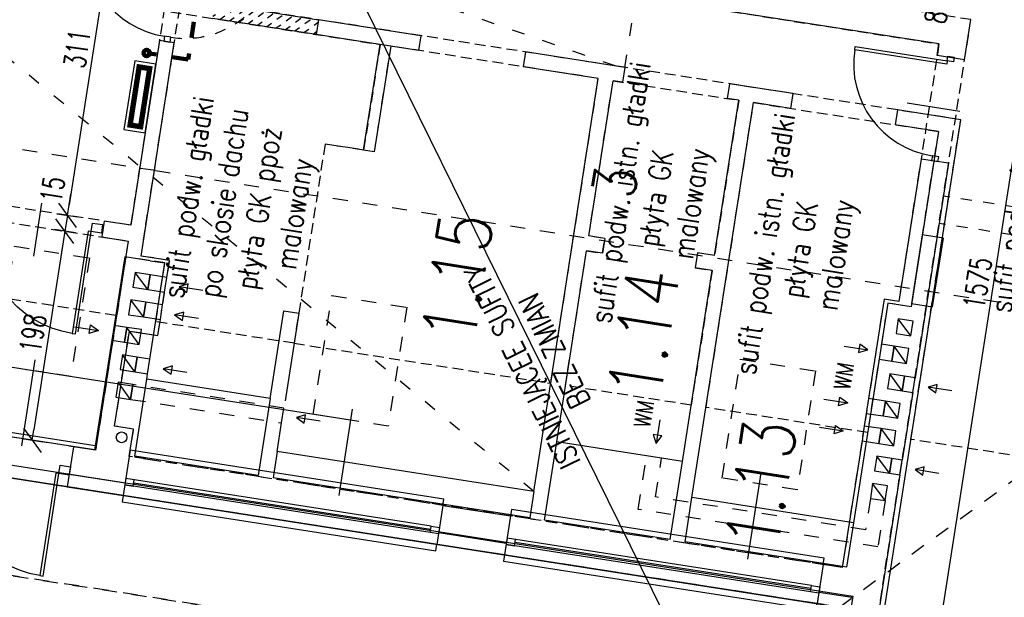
# Model space of a CAD drawing. Extents: x -38969 to 27108, y -24488 to 212598.
# Tile 143 of 256: x -8620 to -7699, y 35152 to 35693. Entities that reach past the tile are written whole.
import ezdxf
from ezdxf import colors
from ezdxf.entities.mleader import LeaderData, LeaderLine
from ezdxf.math import Vec2, Vec3

# ---------------------------------------------------------------- set-up
doc = ezdxf.new("R2010")
doc.units = 0
doc.header["$LTSCALE"] = 100
doc.header["$MEASUREMENT"] = 0
for name, pattern in [('0.5_0.5', [1, 0.5, -0.5]), ('0.7_0.7', [1.4, 0.7, -0.7]), ('ACAD_ISO03W100', [30, 12, -18]), ('DASHED22', [0.15, 0.1, -0.05])]:
    doc.linetypes.add(name, pattern=pattern)
doc.layers.get('0').update_dxf_attribs({"linetype": 'CONTINUOUS'})
doc.layers.get('DEFPOINTS').update_dxf_attribs({"linetype": 'CONTINUOUS'})
for name, color, linetype in [('F_0-DIM', 6, 'CONTINUOUS'), ('F_0-MUR', 3, 'CONTINUOUS'), ('F_0-MUR istn', 200, 'CONTINUOUS'), ('F_0-MUW', 1, 'CONTINUOUS'), ('F_0-NR POM', 3, 'CONTINUOUS'), ('F_0-POMOCNICZA', 2, 'CONTINUOUS'), ('F_0-POW', 123, 'DASHED22'), ('F_0-STOLARKA', 6, 'CONTINUOUS'), ('F_0-sufity TXT', 123, 'CONTINUOUS'), ('F_0-WENTYLACJA', 2, 'CONTINUOUS'), ('F_1-HAT', 6, 'CONTINUOUS'), ('F_1-mur', 3, 'CONTINUOUS'), ('F_1-MUR istn', 200, 'CONTINUOUS'), ('F_1-MUW', 1, 'CONTINUOUS'), ('F_1-NR POM', 3, 'CONTINUOUS'), ('F_1-POMOCNICZA', 2, 'CONTINUOUS'), ('F_1-POW', 2, 'DASHED22'), ('F_1-STOLARKA TXT', 6, 'CONTINUOUS'), ('F_1-sufit podw', 252, 'CONTINUOUS'), ('F_1-sufity TXT', 123, 'CONTINUOUS'), ('F_1-TXT', 123, 'CONTINUOUS'), ('F_1-WENTYLACJA', 2, 'CONTINUOUS'), ('t_1-TXT', 123, 'CONTINUOUS')]:
    doc.layers.add(name, color=color, linetype=linetype)
doc.layers.add('F_0-MUR wyburzany', color=7, linetype='CONTINUOUS', true_color=0x888b74)
doc.layers.add('F_0-zw', color=7, linetype='CONTINUOUS', true_color=0x2424ff)
doc.styles.add('ROMANS', font='ROMANS.shx', dxfattribs={"width": 0.8})
doc.styles.get("Standard").update_dxf_attribs({"font": 'romans.shx', "width": 0.7})
doc.dimstyles.new('DIM100', dxfattribs={"dimscale": 10, "dimtxt": 2, "dimasz": 1, "dimexe": 0, "dimexo": 0, "dimgap": 0.5, "dimtad": 1, "dimdec": 4, "dimrnd": 0.5, "dimdsep": 46, "dimtxsty": 'Standard', "dimblk1": 'TICK1', "dimblk2": 'TICK1', "dimsah": 1, "dimcen": 0, "dimse1": 1, "dimse2": 1, "dimclrd": 6, "dimclre": 6, "dimclrt": 123, "dimadec": 0, "dimazin": 0, "dimtfac": 1, "dimtdec": 4, "dimtmove": 2, "dimatfit": 3, "dimldrblk": 'TICK1', "dimfxl": 1, "dimtolj": 1, "dimarcsym": 0})

# ---------------------------------------------------------------- blocks, each defined once
blk = doc.blocks.new('DR_11100L0')
at = {"color": 7}
blk.add_line((-15, 50), (35, 50), dxfattribs=at)
blk.add_lwpolyline([(4, 0), (4, 3), (101, 3), (101, 0), (4, 0)])
blk.add_arc((4, 3), 97, 0, 90, dxfattribs=at)
blk = doc.blocks.new('DR_1190L1')
at = {"color": 7}
blk.add_line((-15, 45), (35, 45), dxfattribs=at)
blk.add_lwpolyline([(4, 0), (4, 3), (91, 3), (91, 0), (4, 0)])
blk.add_arc((4, 3), 87, 0, 90, dxfattribs=at)
blk = doc.blocks.new('TICK1')
at = {"color": 0}
for p, q in [((-1, -1), (1, 1)), ((0, -1), (0, 1)), ((0, 0), (-1, 0))]:
    blk.add_line(p, q, dxfattribs=at)
blk = doc.blocks.new('*D1828')
at = {"layer": 'DEFPOINTS', "color": 0}
for p in [(-7646.39, 36231.43), (-7588.12, 36222.35), (-7882.43, 34674.2)]:
    blk.add_point(p, dxfattribs=at)
at = {"layer": 'F_0-DIM', "color": 6, "lineweight": -2, "transparency": 16777216}
blk.add_line((-7829.03, 34676.01), (-7589.66, 36212.47), dxfattribs=at)
at = {"layer": 'F_0-DIM', "color": 6, "lineweight": -2, "transparency": 16777216, "xscale": 10, "yscale": 10, "zscale": 10}
for p, rotation in [((-7588.12, 36222.35), 81.14470898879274), ((-7830.57, 34666.13), 261.1447089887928)]:
    blk.add_blockref('TICK1', p, dxfattribs=dict(at, rotation=rotation))
at = {"layer": 'F_0-DIM', "color": 123, "transparency": 16777216, "insert": (-7724.17, 35446.55), "char_height": 20, "attachment_point": 5, "rotation": 81.14471}
blk.add_mtext('\\A1;1575', dxfattribs=at)
blk = doc.blocks.new('*D1830')
at = {"layer": 'DEFPOINTS', "color": 0}
for p in [(-7530.02, 35711.66), (-7730.29, 35692.93), (-7537.61, 35662.91)]:
    blk.add_point(p, dxfattribs=at)
at = {"layer": 'F_0-DIM', "color": 6, "lineweight": -2, "transparency": 16777216}
blk.add_line((-7712.81, 35740.14), (-7539.9, 35713.2), dxfattribs=at)
at = {"layer": 'F_0-DIM', "color": 6, "lineweight": -2, "transparency": 16777216, "xscale": 10, "yscale": 10, "zscale": 10}
for p, rotation in [((-7722.7, 35741.68), 171.1447089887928), ((-7530.02, 35711.66), 351.1447089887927)]:
    blk.add_blockref('TICK1', p, dxfattribs=dict(at, rotation=rotation))
at = {"layer": 'F_0-DIM', "color": 123, "transparency": 16777216, "insert": (-7628.67, 35711.85), "char_height": 20, "attachment_point": 5, "rotation": 171.14471}
blk.add_mtext('\\A1;195', dxfattribs=at)
blk = doc.blocks.new('*D1831')
at = {"layer": 'DEFPOINTS', "color": 0}
for p in [(-8468.39, 35807.92), (-8575.5, 35509.86), (-8516.26, 35500.63)]:
    blk.add_point(p, dxfattribs=at)
at = {"layer": 'F_0-DIM', "color": 6, "lineweight": -2, "transparency": 16777216}
blk.add_line((-8529.16, 35807.27), (-8573.96, 35519.74), dxfattribs=at)
at = {"layer": 'F_0-DIM', "color": 6, "lineweight": -2, "transparency": 16777216, "xscale": 10, "yscale": 10, "zscale": 10}
for p, rotation in [((-8527.62, 35817.15), 81.14470898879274), ((-8575.5, 35509.86), 261.1447089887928)]:
    blk.add_blockref('TICK1', p, dxfattribs=dict(at, rotation=rotation))
at = {"layer": 'F_0-DIM', "color": 123, "transparency": 16777216, "insert": (-8566.38, 35665.81), "char_height": 20, "attachment_point": 5, "rotation": 81.14471}
blk.add_mtext('\\A1;311', dxfattribs=at)
blk = doc.blocks.new('*D1832')
at = {"layer": 'DEFPOINTS', "color": 0}
for p in [(-8516.26, 35500.63), (-8577.81, 35495.03), (-8518.57, 35485.81)]:
    blk.add_point(p, dxfattribs=at)
at = {"layer": 'F_0-DIM', "color": 6, "lineweight": -2, "transparency": 16777216}
for p, q in [((-8573.96, 35519.74), (-8572.42, 35529.62)), ((-8575.5, 35509.86), (-8577.81, 35495.03)), ((-8579.34, 35485.15), (-8580.88, 35475.27))]:
    blk.add_line(p, q, dxfattribs=at)
at = {"layer": 'F_0-DIM', "color": 6, "lineweight": -2, "transparency": 16777216, "xscale": 10, "yscale": 10, "zscale": 10}
for p, rotation in [((-8575.5, 35509.86), 261.1447089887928), ((-8577.81, 35495.03), 81.14470898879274)]:
    blk.add_blockref('TICK1', p, dxfattribs=dict(at, rotation=rotation))
at = {"layer": 'F_0-DIM', "color": 123, "transparency": 16777216, "insert": (-8589.44, 35534.05), "char_height": 20, "attachment_point": 5, "rotation": 81.14471}
blk.add_mtext('\\A1;15', dxfattribs=at)
blk = doc.blocks.new('*D1833')
at = {"layer": 'DEFPOINTS', "color": 0}
for p in [(-8518.57, 35485.81), (-8608.29, 35299.39), (-8549.05, 35290.17)]:
    blk.add_point(p, dxfattribs=at)
at = {"layer": 'F_0-DIM', "color": 6, "lineweight": -2, "transparency": 16777216}
blk.add_line((-8579.34, 35485.15), (-8606.75, 35309.28), dxfattribs=at)
at = {"layer": 'F_0-DIM', "color": 6, "lineweight": -2, "transparency": 16777216, "xscale": 10, "yscale": 10, "zscale": 10}
for p, rotation in [((-8577.81, 35495.03), 81.14470898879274), ((-8608.29, 35299.39), 261.1447089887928)]:
    blk.add_blockref('TICK1', p, dxfattribs=dict(at, rotation=rotation))
at = {"layer": 'F_0-DIM', "color": 123, "transparency": 16777216, "insert": (-8607.87, 35399.52), "char_height": 20, "attachment_point": 5, "rotation": 81.14471}
blk.add_mtext('\\A1;198', dxfattribs=at)
blk = doc.blocks.new('*D1884')
at = {"layer": 'DEFPOINTS', "color": 0}
for p in [(-7722.44, 35805.06), (-7743.53, 35724.27), (-7735.22, 35722.98)]:
    blk.add_point(p, dxfattribs=at)
at = {"layer": 'F_1-sufity TXT', "color": 6, "lineweight": -2, "transparency": 16777216}
blk.add_line((-7732.28, 35796.47), (-7741.99, 35734.16), dxfattribs=at)
at = {"layer": 'F_1-sufity TXT', "color": 6, "lineweight": -2, "transparency": 16777216, "xscale": 10, "yscale": 10, "zscale": 10}
for p, rotation in [((-7730.74, 35806.35), 81.14470898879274), ((-7743.53, 35724.27), 261.1447089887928)]:
    blk.add_blockref('TICK1', p, dxfattribs=dict(at, rotation=rotation))
at = {"layer": 'F_1-sufity TXT', "color": 123, "transparency": 16777216, "insert": (-7762.27, 35701.39), "char_height": 20, "attachment_point": 5, "rotation": 81.14471}
blk.add_mtext('\\A1;83', dxfattribs=at)

msp = doc.modelspace()

# ---------------------------------------------------------------- hatches: boundary and pattern name
at = {"layer": 'F_1-HAT', "ltscale": 4}
h = msp.add_hatch(dxfattribs=at)
h.set_pattern_fill('DASH', color=256, scale=50, angle=135, style=0)
h.set_pattern_definition([(216.14471, (-5777.064, 30148.3204), (-1.360645, -8.7334784), [6.25, -6.25])])
h.paths.add_polyline_path([(-8437.40491, 35707.95963), (-8439.56007, 35694.1265), (-8342.7282, 35679.04044), (-8340.57305, 35692.87356)])

# ---------------------------------------------------------------- linework, layer by layer
at = {"layer": 'F_0-MUR'}
msp.add_lwpolyline([(-7041.66487, 33155.67776), (-8620.07486, 36360.86214)], dxfattribs=at)
at = {"layer": 'F_0-MUR', "color": 10, "linetype": '0.5_0.5', "const_width": 5}
msp.add_lwpolyline([(-8506.96247, 35592.79454), (-8498.4958, 35647.13896), (-8508.3766, 35648.67835), (-8516.84327, 35594.33394)], close=True, dxfattribs=at)
at = {"layer": 'F_0-MUR istn'}
for p, q in [((-7760.13678, 35670.2519), (-8458.70954, 35779.08707)), ((-7736.14002, 35655.38059), (-7730.29033, 35692.92764)), ((-8489.32206, 35673.54147), (-8516.26146, 35500.62742)), ((-8475.48894, 35671.38632), (-8489.32206, 35673.54147)), ((-8506.5847, 35471.7941), (-8475.48894, 35671.38632)), ((-7761.83011, 35659.38302), (-7760.13678, 35670.2519)), ((-7736.14002, 35655.38059), (-7761.83011, 35659.38302)), ((-7776.91618, 35562.55115), (-7797.698, 35429.16031)), ((-7751.22609, 35558.54873), (-7776.91618, 35562.55115)), ((-7751.22609, 35558.54873), (-7782.47579, 35357.96843)), ((-8540.96347, 35504.4759), (-8543.27256, 35489.6547)), ((-8516.26146, 35500.62742), (-8540.96347, 35504.4759)), ((-8543.27256, 35489.6547), (-8518.57055, 35485.80621)), ((-8518.57055, 35485.80621), (-8549.05056, 35290.16632)), ((-8479.90653, 35467.63773), (-8506.5847, 35471.7941)), ((-8482.36956, 35451.82845), (-8479.90653, 35467.63773)), ((-8486.37199, 35426.13836), (-8484.52472, 35437.99533)), ((-7811.53112, 35431.31546), (-7826.00143, 35338.43592)), ((-7797.698, 35429.16031), (-7811.53112, 35431.31546)), ((-8490.83623, 35397.48403), (-8488.52714, 35412.30524)), ((-8531.36895, 35312.71317), (-8517.5144, 35401.6404)), ((-8517.5144, 35401.6404), (-8490.83623, 35397.48403)), ((-7784.63094, 35344.1353), (-7794.48306, 35280.89816)), ((-7828.15658, 35324.60279), (-7830.00385, 35312.74583)), ((-8513.5835, 35309.94226), (-8531.36895, 35312.71317)), ((-8517.58593, 35284.25217), (-8513.5835, 35309.94226)), ((-7832.159, 35298.9127), (-7850.63173, 35180.34307)), ((-8569.80024, 35293.39904), (-8575.64994, 35255.85199)), ((-8549.05056, 35290.16632), (-8569.80024, 35293.39904)), ((-8517.58593, 35284.25217), (-8523.28168, 35247.6932)), ((-7796.63822, 35267.06504), (-7825.8867, 35079.32979)), ((-8575.64994, 35255.85199), (-8523.28168, 35247.6932)), ((-8224.12608, 35238.53217), (-8229.82184, 35201.9732)), ((-8224.12608, 35238.53217), (-8160.88894, 35228.68005)), ((-8160.88894, 35228.68005), (-8166.5847, 35192.12108)), ((-8164.89137, 35202.98996), (-8228.12851, 35212.84208)), ((-8166.5847, 35192.12108), (-8229.82184, 35201.9732)), ((-7868.41718, 35183.11398), (-7874.11294, 35146.55501)), ((-7850.63173, 35180.34307), (-7868.41718, 35183.11398))]:
    msp.add_line(p, q, dxfattribs=at)
msp.add_circle((-8524.76788, 35302.17285), 5, dxfattribs=at)
at = {"layer": 'F_0-MUR wyburzany', "linetype": '0.7_0.7', "ltscale": 0.15}
msp.add_arc((-8465.3558, 35762.41142), 87, 261.14470899, 351.14470899, dxfattribs=at)
at = {"layer": 'F_0-MUW'}
for p, q in [((-8500.334, 35440.45836), (-8512.01197, 35456.44663)), ((-8504.33642, 35414.76827), (-8516.0144, 35430.75654)), ((-7786.50689, 35397.05487), (-7798.18487, 35413.04315)), ((-7790.50932, 35371.36478), (-7802.18729, 35387.35306)), ((-7794.51174, 35345.6747), (-7806.18972, 35361.66297)), ((-7798.51417, 35319.98461), (-7810.19214, 35335.97289)), ((-7802.51659, 35294.29452), (-7814.19457, 35310.2828)), ((-7806.51902, 35268.60443), (-7818.19699, 35284.59271))]:
    msp.add_line(p, q, dxfattribs=at)
at = {"layer": 'F_0-MUW', "linetype": 'Continuous'}
for p, q in [((-8573.80267, 35267.70896), (-8521.43441, 35259.55017)), ((-7872.4196, 35157.42389), (-7841.78911, 35152.65177))]:
    msp.add_line(p, q, dxfattribs=at)
at = {"layer": 'F_0-MUW'}
msp.add_lwpolyline([(-8502.79176, 35587.08444), (-8492.7857, 35651.30966), (-8512.54731, 35654.38845), (-8522.55337, 35590.16323)], close=True, dxfattribs=at)
at = {"layer": 'F_0-MUW', "linetype": 'Continuous'}
for points in [[(-8512.01197, 35456.44663), (-8514.16712, 35442.61351), (-8500.334, 35440.45836), (-8498.17885, 35454.29148)], [(-8498.17885, 35454.29148), (-8500.334, 35440.45836), (-8484.52472, 35437.99533), (-8482.36956, 35451.82845)], [(-8516.0144, 35430.75654), (-8518.16955, 35416.92342), (-8504.33642, 35414.76827), (-8502.18127, 35428.60139)], [(-8502.18127, 35428.60139), (-8504.33642, 35414.76827), (-8488.52714, 35412.30524), (-8486.37199, 35426.13836)], [(-7798.18487, 35413.04315), (-7800.34002, 35399.21002), (-7786.50689, 35397.05487), (-7784.35174, 35410.888)], [(-7802.18729, 35387.35306), (-7804.34244, 35373.51994), (-7790.50932, 35371.36478), (-7788.35417, 35385.19791)], [(-7806.18972, 35361.66297), (-7808.34487, 35347.82985), (-7794.51174, 35345.6747), (-7792.35659, 35359.50782)], [(-7792.35659, 35359.50782), (-7794.51174, 35345.6747), (-7784.63094, 35344.1353), (-7782.47579, 35357.96843)], [(-7826.00143, 35338.43592), (-7828.15658, 35324.60279), (-7812.34729, 35322.13976), (-7810.19214, 35335.97289)], [(-7810.19214, 35335.97289), (-7812.34729, 35322.13976), (-7798.51417, 35319.98461), (-7796.35902, 35333.81773)], [(-7830.00385, 35312.74583), (-7832.159, 35298.9127), (-7816.34972, 35296.44967), (-7814.19457, 35310.2828)], [(-7814.19457, 35310.2828), (-7816.34972, 35296.44967), (-7802.51659, 35294.29452), (-7800.36144, 35308.12765)], [(-7818.19699, 35284.59271), (-7820.35214, 35270.75959), (-7806.51902, 35268.60443), (-7804.36387, 35282.43756)], [(-7804.36387, 35282.43756), (-7806.51902, 35268.60443), (-7796.63822, 35267.06504), (-7794.48306, 35280.89816)]]:
    msp.add_lwpolyline(points, close=True, dxfattribs=at)
at = {"layer": 'F_0-POMOCNICZA', "linetype": '0.7_0.7', "ltscale": 0.15}
for p, q in [((-7563.32255, 35497.90005), (-7755.99821, 35527.91824)), ((-7567.32498, 35472.20996), (-7760.00063, 35502.22815))]:
    msp.add_line(p, q, dxfattribs=at)
at = {"layer": 'F_0-POMOCNICZA', "linetype": '0.7_0.7', "ltscale": 0.2}
msp.add_line((-7956.14502, 35068.2496), (-8944.22531, 35222.18902), dxfattribs=at)
at = {"layer": 'F_0-POMOCNICZA', "linetype": '0.7_0.7', "ltscale": 0.15}
for points in [[(-8224.12608, 35238.53217), (-8517.58593, 35284.25217)], [(-8229.82184, 35201.9732), (-8523.28168, 35247.6932)], [(-7868.41718, 35183.11398), (-8160.88894, 35228.68005)], [(-7874.11294, 35146.55501), (-8166.5847, 35192.12108)]]:
    msp.add_lwpolyline(points, dxfattribs=at)
at = {"layer": 'F_0-POW'}
msp.add_lwpolyline([(-9129.2458, 33443.46914), (-8952.36941, 34578.77339), (-7965.2772, 34424.98791), (-7853.36325, 35143.32228), (-8841.44354, 35297.2617), (-8665.33685, 36427.62555), (-6545.90463, 36097.4255), (-7005.1059, 33149.982), (-7010.80166, 33113.42303)], close=True, dxfattribs=at)
at = {"layer": 'F_0-POW', "color": 1}
for points in [[(-8766.24577, 35539.57409), (-8687.12091, 36047.44736), (-7699.04063, 35893.50794), (-7646.39335, 36231.4314), (-7453.71769, 36201.41322), (-7696.17227, 34645.18676), (-7888.84792, 34675.20495), (-7730.29033, 35692.92764), (-8468.3863, 35807.92039), (-8516.26146, 35500.62742)], [(-8506.5847, 35471.7941), (-8458.70954, 35779.08707), (-7760.13678, 35670.2519), (-7797.698, 35429.16031), (-7811.53112, 35431.31546), (-7850.63173, 35180.34307), (-8517.58593, 35284.25217), (-8513.5835, 35309.94226), (-8531.36895, 35312.71317), (-8517.5144, 35401.6404), (-8490.83623, 35397.48403), (-8479.90653, 35467.63773)], [(-8799.03487, 35329.11299), (-8768.55486, 35524.75289), (-8518.57055, 35485.80621), (-8549.05056, 35290.16632)]]:
    msp.add_lwpolyline(points, close=True, dxfattribs=at)
at = {"layer": 'F_0-STOLARKA'}
for p, q in [((-8235.26345, 35219.014), (-8520.81865, 35263.50249)), ((-8235.72527, 35216.04976), (-8513.37583, 35259.30673)), ((-8236.18709, 35213.08552), (-8521.74229, 35257.57401)), ((-7879.55455, 35163.59581), (-8164.12167, 35207.93036)), ((-7880.01637, 35160.63157), (-8156.67885, 35203.7346)), ((-7880.47818, 35157.66733), (-8165.04531, 35202.00188))]:
    msp.add_line(p, q, dxfattribs=at)
for points in [[(-8479.44126, 35672.00207), (-8478.74853, 35676.44844), (-8484.67701, 35677.37207), (-8485.36974, 35672.92571)], [(-7745.86689, 35657.90807), (-7746.55962, 35653.46171), (-7752.4881, 35654.38534), (-7751.79537, 35658.8317)], [(-7761.10689, 35560.08812), (-7760.41416, 35564.53448), (-7766.34264, 35565.45812), (-7767.03537, 35561.01176)], [(-8543.72185, 35493.26692), (-8553.10861, 35494.72934), (-8551.8771, 35502.63399), (-8542.49034, 35501.17156)], [(-8573.95661, 35266.72088), (-8583.34337, 35268.1833), (-8582.11185, 35276.08794), (-8572.72509, 35274.62552)], [(-8520.81865, 35263.50249), (-8521.74229, 35257.57401), (-8513.83765, 35256.34249), (-8512.91401, 35262.27097)], [(-8227.35881, 35217.78248), (-8228.28244, 35211.854), (-8236.18709, 35213.08552), (-8235.26345, 35219.014)], [(-8164.12167, 35207.93036), (-8165.04531, 35202.00188), (-8157.14066, 35200.77036), (-8156.21703, 35206.69884)], [(-7871.6499, 35162.36429), (-7872.57354, 35156.43581), (-7880.47818, 35157.66733), (-7879.55455, 35163.59581)]]:
    msp.add_lwpolyline(points, close=True, dxfattribs=at)
for points in [[(-8224.12608, 35238.53217), (-8223.20244, 35244.46065), (-8516.66229, 35290.18066), (-8517.58593, 35284.25217)], [(-8523.28168, 35247.6932), (-8524.20532, 35241.76472), (-8230.74548, 35196.04472), (-8229.82184, 35201.9732)], [(-7868.41718, 35183.11398), (-7867.49354, 35189.04246), (-8159.96531, 35234.60853), (-8160.88894, 35228.68005)], [(-8166.5847, 35192.12108), (-8167.50834, 35186.19259), (-7875.03657, 35140.62653), (-7874.11294, 35146.55501)]]:
    msp.add_lwpolyline(points, dxfattribs=at)
at = {"layer": 'F_0-WENTYLACJA', "ltscale": 0.15}
for points in [[(-8448.85551, 35439.52263), (-8471.03914, 35442.97876), (-8463.75025, 35437.79493), (-8462.51874, 35445.69957), (-8471.03914, 35442.97876)], [(-8452.95433, 35413.21388), (-8475.13795, 35416.67001), (-8467.84906, 35411.48618), (-8466.61755, 35419.39082), (-8475.13795, 35416.67001)], [(-7748.20465, 35345.54466), (-7770.38827, 35349.00079), (-7763.09939, 35343.81695), (-7761.86787, 35351.7216), (-7770.38827, 35349.00079)], [(-7867.7153, 35337.94222), (-7845.53168, 35334.48609), (-7854.05208, 35331.76529), (-7852.82057, 35339.66993), (-7845.53168, 35334.48609)], [(-7871.81411, 35311.63347), (-7849.63049, 35308.17734), (-7858.15089, 35305.45654), (-7856.91938, 35313.36118), (-7849.63049, 35308.17734)], [(-7760.21193, 35268.4744), (-7782.39555, 35271.93053), (-7775.10666, 35266.74669), (-7773.87515, 35274.65133), (-7782.39555, 35271.93053)]]:
    msp.add_lwpolyline(points, dxfattribs=at)
at = {"layer": 'F_0-zw', "color": 172, "linetype": '0.5_0.5', "lineweight": 100, "ltscale": 0.3, "true_color": 0x0606e5}
msp.add_lwpolyline([(-8452.43739, 35720.42227), (-8462.52402, 35655.67992), (-8501.28465, 35661.71869)], dxfattribs=at)
at = {"layer": 'F_0-zw', "color": 172, "lineweight": 100, "true_color": 0x0606e5}
msp.add_circle((-8501.28465, 35661.71869), 3, dxfattribs=at)
at = {"layer": 'F_1-mur'}
for p, q in [((-8437.40491, 35707.95963), (-8340.57305, 35692.87356)), ((-8342.7282, 35679.04044), (-8439.56007, 35694.1265)), ((-8319.01427, 35675.34589), (-8332.84739, 35677.50105))]:
    msp.add_line(p, q, dxfattribs=at)
for points in [[(-8273.06867, 35668.18773), (-8288.47031, 35569.33032), (-8298.35098, 35570.86969), (-8282.94934, 35669.72711)], [(-8498.1538, 35467.4444), (-8484.32067, 35465.28925)]]:
    msp.add_lwpolyline(points, dxfattribs=at)
at = {"layer": 'F_1-MUR istn'}
for p, q in [((-8340.57305, 35692.87356), (-8342.7282, 35679.04044)), ((-8244.72926, 35677.94144), (-8340.57305, 35692.87356)), ((-8332.84739, 35677.50105), (-8342.7282, 35679.04044)), ((-8246.88441, 35664.10832), (-8319.01427, 35675.34589)), ((-8244.72926, 35677.94144), (-8246.88441, 35664.10832)), ((-8146.90931, 35662.70144), (-8149.06446, 35648.86832)), ((-8054.02976, 35648.23113), (-8146.90931, 35662.70144)), ((-8078.91076, 35637.93862), (-8149.06446, 35648.86832)), ((-8054.02976, 35648.23113), (-8056.18491, 35634.39801)), ((-8139.10107, 35251.59922), (-8078.91076, 35637.93862)), ((-8087.70673, 35490.53566), (-8065.07764, 35635.78347)), ((-8056.18491, 35634.39801), (-8065.07764, 35635.78347)), ((-7956.20981, 35632.99113), (-7958.36497, 35619.15801)), ((-7896.925, 35623.75477), (-7956.20981, 35632.99113)), ((-7947.49608, 35617.46467), (-7958.36497, 35619.15801)), ((-7896.925, 35623.75477), (-7899.08015, 35609.92164)), ((-7991.2363, 35245.76749), (-7933.66296, 35615.30952)), ((-7970.12518, 35472.21687), (-7947.49608, 35617.46467)), ((-7899.08015, 35609.92164), (-7933.66296, 35615.30952)), ((-7799.10505, 35608.51477), (-7801.2602, 35594.68164)), ((-7739.82023, 35599.2784), (-7799.10505, 35608.51477)), ((-7850.65661, 34887.86059), (-7739.82023, 35599.2784)), ((-7760.74891, 35588.37013), (-7801.2602, 35594.68164)), ((-7760.74891, 35588.37013), (-7786.30285, 35424.3488)), ((-8072.88553, 35488.22657), (-8087.70673, 35490.53566)), ((-8072.88553, 35488.22657), (-8075.04068, 35474.39345)), ((-8521.86772, 35471.13895), (-8531.87379, 35406.91373)), ((-8498.1538, 35467.4444), (-8521.86772, 35471.13895)), ((-8117.72492, 35297.86001), (-8089.86188, 35476.70254)), ((-8075.04068, 35474.39345), (-8089.86188, 35476.70254)), ((-7985.93446, 35474.6799), (-7988.08961, 35460.84678)), ((-7970.12518, 35472.21687), (-7985.93446, 35474.6799)), ((-8498.32916, 35375.37394), (-8484.32067, 35465.28925)), ((-8000.14336, 35279.54122), (-7972.28033, 35458.38375)), ((-7972.28033, 35458.38375), (-7988.08961, 35460.84678)), ((-7808.04062, 35427.73546), (-7814.04425, 35389.20033)), ((-7786.30285, 35424.3488), (-7808.04062, 35427.73546)), ((-8534.02894, 35393.08061), (-8549.42288, 35294.27258)), ((-7816.19941, 35375.36721), (-7840.06002, 35222.21476)), ((-8501.25401, 35356.60042), (-8500.48431, 35361.54082)), ((-8385.64861, 35338.58951), (-8501.25401, 35356.60042)), ((-8549.42288, 35294.27258), (-8794.46679, 35332.44955)), ((-8379.20458, 35289.0065), (-8375.04822, 35315.68467)), ((-8841.44354, 35297.2617), (-7853.36325, 35143.32228)), ((-8033.62283, 35284.7572), (-8117.72492, 35297.86001)), ((-8139.10107, 35251.59922), (-8379.20458, 35289.0065)), ((-8000.14336, 35279.54122), (-8019.7897, 35282.60205)), ((-7840.06002, 35222.21476), (-7991.2363, 35245.76749))]:
    msp.add_line(p, q, dxfattribs=at)
msp.add_lwpolyline([(-8385.64861, 35338.58951), (-8372.87934, 35420.55079), (-8359.04621, 35418.39563), (-8371.81549, 35336.43436)], dxfattribs=at)
at = {"layer": 'F_1-MUW'}
for p, q in [((-8500.334, 35440.45836), (-8512.01197, 35456.44663)), ((-8504.33642, 35414.76827), (-8516.0144, 35430.75654)), ((-7786.50689, 35397.05487), (-7798.18487, 35413.04315)), ((-8508.33885, 35389.07818), (-8520.01682, 35405.06646)), ((-8512.34127, 35363.38809), (-8524.01925, 35379.37637)), ((-7790.50932, 35371.36478), (-7802.18729, 35387.35306)), ((-7794.51174, 35345.6747), (-7806.18972, 35361.66297)), ((-8516.3437, 35337.69801), (-8528.02167, 35353.68628)), ((-7798.51417, 35319.98461), (-7810.19214, 35335.97289)), ((-7802.51659, 35294.29452), (-7814.19457, 35310.2828)), ((-7806.51902, 35268.60443), (-7818.19699, 35284.59271)), ((-7810.52144, 35242.91435), (-7822.19941, 35258.90262))]:
    msp.add_line(p, q, dxfattribs=at)
at = {"layer": 'F_1-MUW', "linetype": 'Continuous'}
for p, q in [((-8512.49159, 35284.47056), (-8501.25401, 35356.60042)), ((-8385.64861, 35338.58951), (-8396.88619, 35266.45965)), ((-8550.03864, 35290.32026), (-8795.08255, 35328.49723)), ((-8828.72738, 35307.42533), (-7840.64709, 35153.48591)), ((-8129.11643, 35224.74207), (-8117.72492, 35297.86001)), ((-8549.42288, 35294.27258), (-8550.03864, 35290.32026)), ((-8379.20458, 35289.0065), (-8383.05307, 35264.30449)), ((-8396.88619, 35266.45965), (-8512.49159, 35284.47056)), ((-8019.7897, 35282.60205), (-8033.62283, 35284.7572)), ((-8011.53488, 35206.42327), (-8000.14336, 35279.54122)), ((-8142.94956, 35226.89722), (-8383.05307, 35264.30449)), ((-8139.10107, 35251.59922), (-8142.94956, 35226.89722)), ((-7997.70176, 35204.26812), (-7991.2363, 35245.76749)), ((-8011.53488, 35206.42327), (-8129.11643, 35224.74207)), ((-7840.06002, 35222.21476), (-7846.52547, 35180.71539)), ((-7846.52547, 35180.71539), (-7997.70176, 35204.26812)), ((-7840.64709, 35153.48591), (-7887.29074, 34854.09758))]:
    msp.add_line(p, q, dxfattribs=at)
at = {"layer": 'F_1-MUW'}
msp.add_lwpolyline([(-7766.07943, 35424.23425), (-7756.07336, 35488.45947), (-7775.83497, 35491.53826), (-7785.84103, 35427.31304)], close=True, dxfattribs=at)
at = {"layer": 'F_1-MUW', "linetype": 'Continuous'}
for points in [[(-8512.01197, 35456.44663), (-8514.16712, 35442.61351), (-8500.334, 35440.45836), (-8498.17885, 35454.29148)], [(-8516.0144, 35430.75654), (-8518.16955, 35416.92342), (-8504.33642, 35414.76827), (-8502.18127, 35428.60139)], [(-8531.87379, 35406.91373), (-8534.02894, 35393.08061), (-8522.17197, 35391.23333), (-8520.01682, 35405.06646)], [(-7798.18487, 35413.04315), (-7800.34002, 35399.21002), (-7786.50689, 35397.05487), (-7784.35174, 35410.888)], [(-8520.01682, 35405.06646), (-8522.17197, 35391.23333), (-8508.33885, 35389.07818), (-8506.1837, 35402.91131)], [(-7814.04425, 35389.20033), (-7816.19941, 35375.36721), (-7804.34244, 35373.51994), (-7802.18729, 35387.35306)], [(-8524.01925, 35379.37637), (-8526.1744, 35365.54325), (-8512.34127, 35363.38809), (-8510.18612, 35377.22122)], [(-7802.18729, 35387.35306), (-7804.34244, 35373.51994), (-7790.50932, 35371.36478), (-7788.35417, 35385.19791)], [(-8510.18612, 35377.22122), (-8512.34127, 35363.38809), (-8500.48431, 35361.54082), (-8498.32916, 35375.37394)], [(-7806.18972, 35361.66297), (-7808.34487, 35347.82985), (-7794.51174, 35345.6747), (-7792.35659, 35359.50782)], [(-8528.02167, 35353.68628), (-8530.17682, 35339.85316), (-8516.3437, 35337.69801), (-8514.18855, 35351.53113)], [(-7810.19214, 35335.97289), (-7812.34729, 35322.13976), (-7798.51417, 35319.98461), (-7796.35902, 35333.81773)], [(-7814.19457, 35310.2828), (-7816.34972, 35296.44967), (-7802.51659, 35294.29452), (-7800.36144, 35308.12765)], [(-7818.19699, 35284.59271), (-7820.35214, 35270.75959), (-7806.51902, 35268.60443), (-7804.36387, 35282.43756)], [(-7822.19941, 35258.90262), (-7824.35457, 35245.0695), (-7810.52144, 35242.91435), (-7808.36629, 35256.74747)]]:
    msp.add_lwpolyline(points, close=True, dxfattribs=at)
at = {"layer": 'F_1-POMOCNICZA', "linetype": '0.7_0.7', "ltscale": 0.2}
for p, q in [((-8493.12753, 35551.67466), (-8753.98072, 35592.31467)), ((-8493.12753, 35551.67466), (-7506.03532, 35397.88919)), ((-7853.36325, 35143.32228), (-7506.18926, 35396.90111))]:
    msp.add_line(p, q, dxfattribs=at)
for points in [[(-9362.90011, 36627.38915), (-9566.71589, 35319.17085), (-7956.14502, 35068.2496)], [(-7810.52144, 35242.91435), (-7817.2424, 35199.77501), (-8041.42136, 35234.7013), (-8033.62283, 35284.7572)], [(-7824.35457, 35245.0695), (-7828.92037, 35215.76328), (-8025.43309, 35246.37927), (-8019.7897, 35282.60205)]]:
    msp.add_lwpolyline(points, dxfattribs=at)
at = {"layer": 'F_1-POMOCNICZA'}
msp.add_lwpolyline([(-8742.15261, 35934.57348), (-8665.33685, 36427.62555), (-6545.90463, 36097.4255), (-7005.1059, 33149.982), (-7010.80166, 33113.42303), (-9129.2458, 33443.46914), (-8952.36941, 34578.77339), (-7965.2772, 34424.98791), (-7853.36325, 35143.32228), (-8841.44354, 35297.2617), (-8764.93565, 35788.3376)], dxfattribs=at)
at = {"layer": 'F_1-POMOCNICZA', "linetype": '0.7_0.7', "ltscale": 0.2}
for points in [[(-8625.02683, 35481.00079), (-8554.87313, 35470.07109), (-8572.1774, 35359.00136), (-8642.3311, 35369.93106)], [(-8328.16047, 35434.75006), (-8258.00677, 35423.82036), (-8275.31104, 35312.75063), (-8345.46474, 35323.68033)], [(-7945.7734, 35375.1755), (-7875.6197, 35364.24581), (-7892.92397, 35253.17608), (-7963.07767, 35264.10578)], [(-8514.18855, 35351.53113), (-8516.3437, 35337.69801), (-8375.04822, 35315.68467), (-8372.89307, 35329.51779)]]:
    msp.add_lwpolyline(points, close=True, dxfattribs=at)
at = {"layer": 'F_1-POW'}
msp.add_lwpolyline([(-9129.2458, 33443.46914), (-8952.36941, 34578.77339), (-7965.2772, 34424.98791), (-7853.36325, 35143.32228), (-8841.44354, 35297.2617), (-8665.33685, 36427.62555), (-6545.90463, 36097.4255), (-7005.1059, 33149.982), (-7010.80166, 33113.42303)], close=True, dxfattribs=at)
at = {"layer": 'F_1-POW', "color": 1}
for points in [[(-7728.73615, 34868.86582), (-7664.48319, 35281.28188), (-7786.40365, 35300.27665), (-7739.82023, 35599.2784), (-8728.8886, 35753.37175), (-8697.17708, 35956.91629), (-7408.72038, 35756.1793), (-7551.26828, 34841.21695)], [(-8731.04375, 35739.53863), (-8282.94934, 35669.72711), (-8298.35098, 35570.86969), (-8334.41591, 35576.48848), (-8363.46143, 35390.18022), (-8492.88105, 35410.34334), (-8484.32067, 35465.28925), (-8521.71654, 35471.1154), (-8530.12574, 35416.14593), (-8775.47201, 35454.37001)], [(-8273.06867, 35668.18773), (-8288.47031, 35569.33032), (-8334.41591, 35576.48848), (-8363.44253, 35390.17727), (-8123.33902, 35352.77), (-8078.91076, 35637.93862)], [(-8065.0776, 35635.78346), (-7947.49608, 35617.46467), (-7970.12518, 35472.21687), (-7985.93446, 35474.6799), (-7988.08961, 35460.84678), (-7972.28033, 35458.38375), (-7991.92435, 35332.29605), (-8109.5059, 35350.61484), (-8089.86188, 35476.70254), (-8075.04068, 35474.39345), (-8072.88553, 35488.22657), (-8087.70669, 35490.53566)], [(-7933.66296, 35615.30952), (-7760.74891, 35588.37013), (-7786.30285, 35424.3488), (-7808.04062, 35427.73546), (-7826.91494, 35306.58817), (-7978.09122, 35330.1409)]]:
    msp.add_lwpolyline(points, close=True, dxfattribs=at)
at = {"layer": 'F_1-STOLARKA TXT', "ltscale": 0.6}
for p, q in [((-8618.21549, 35294.11003), (-8605.64743, 35374.77981)), ((-8321.34914, 35247.8593), (-8308.78107, 35328.52908)), ((-7938.96207, 35188.28475), (-7926.394, 35268.95452))]:
    msp.add_line(p, q, dxfattribs=at)
at = {"layer": 'F_1-sufit podw', "color": 3, "linetype": 'ACAD_ISO03W100', "ltscale": 0.01}
for points in [[(-8062.92245, 35649.61658), (-8709.96397, 35874.84197)], [(-8054.02976, 35648.23113), (-8035.10513, 35769.70135)], [(-8139.10107, 35251.59922), (-8731.04375, 35739.53863)]]:
    msp.add_lwpolyline(points, dxfattribs=at)
at = {"layer": 'F_1-WENTYLACJA', "ltscale": 0.15}
for points in [[(-8568.71351, 35405.56878), (-8546.52989, 35402.11265), (-8555.05029, 35399.39185), (-8553.81877, 35407.29649), (-8546.52989, 35402.11265)], [(-7848.98735, 35387.5599), (-7826.80373, 35384.10377), (-7834.09261, 35389.28761), (-7835.32413, 35381.38296), (-7826.80373, 35384.10377)], [(-8463.64459, 35362.88577), (-8485.82821, 35366.3419), (-8478.53932, 35361.15806), (-8477.30781, 35369.0627), (-8485.82821, 35366.3419)], [(-8339.06359, 35317.16284), (-8361.24722, 35320.61897), (-8353.95833, 35315.43513), (-8352.72682, 35323.33977), (-8361.24722, 35320.61897)], [(-8021.28437, 35318.48078), (-8024.7405, 35296.29716), (-8019.55666, 35303.58604), (-8027.46131, 35304.81756), (-8024.7405, 35296.29716)]]:
    msp.add_lwpolyline(points, dxfattribs=at)

# ---------------------------------------------------------------- block references
at = {"layer": 'F_0-STOLARKA'}
for p, rotation in [((-8466.87015, 35765.68354), 171.1447089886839), ((-7748.53578, 35653.76959), 171.1447089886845)]:
    msp.add_blockref('DR_1190L1', p, dxfattribs=dict(at, rotation=rotation))
at = {"layer": 'F_0-STOLARKA', "xscale": -1, "rotation": 81.14470898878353}
for p in [(-8552.49286, 35498.68167), (-8582.72761, 35272.13562)]:
    msp.add_blockref('DR_11100L0', p, dxfattribs=at)

# ---------------------------------------------------------------- texts
at = {"layer": 'F_0-NR POM', "color": 3, "style": 'ROMANS', "width": 0.8}
msp.add_text('3', height=40, rotation=81.14470899, dxfattribs=at).set_placement((-8045.71242, 35524.36834))
at = {"layer": 'F_0-sufity TXT', "color": 4, "insert": (-8134.9847, 35375.81807), "char_height": 20, "width": 242.1062337, "attachment_point": 5, "rotation": 116.21818423, "style": 'ROMANS'}
msp.add_mtext('{\\C256;ISTNIEJĄCEE SUFITY BEZ ZMIAN}', dxfattribs=at)
at = {"layer": 'F_1-NR POM', "color": 3, "style": 'ROMANS', "width": 0.8}
for s, p in [('1.15', (-8195.19931, 35388.79101)), ('1.14', (-8021.07271, 35336.83727)), ('1.13', (-7911.21267, 35195.20892))]:
    msp.add_text(s, height=50, rotation=81.14470899, dxfattribs=at).set_placement(p)
at = {"layer": 'F_1-sufity TXT', "color": 4, "char_height": 20, "width": 242.1062337, "attachment_point": 5, "rotation": 81.14470899, "style": 'ROMANS'}
for s, insert in [('{\\C256;sufit podw. istn. gładki\\Ppłyta GK\\P- malowanie}', (-7651.12353, 35536.02609)), ('{\\C256;sufit podw. istn. gładki\\Ppłyta GK\\Pmalowany}', (-8021.98018, 35525.57732)), ('{\\C256;sufit podw. gładki\\Ppo skosie dachu\\Ppłyta GK ppoż\\Pmalowany}', (-8409.74787, 35518.51463)), ('{\\C256;sufit podw. istn. gładki\\Ppłyta GK\\Pmalowany}', (-7886.89745, 35477.53681))]:
    msp.add_mtext(s, dxfattribs=dict(at, insert=insert))
at = {"layer": 'F_1-WENTYLACJA', "ltscale": 0.15, "char_height": 15.36, "width": 57.9988426, "attachment_point": 5, "rotation": 81.14470899, "style": 'ROMANS'}
for insert in [(-7849.11529, 35359.54789), (-8036.18369, 35324.19895)]:
    msp.add_mtext('WM', dxfattribs=dict(at, insert=insert))

# ---------------------------------------------------------------- dimensions: what is measured, and where the dimension line sits
at = {"layer": 'F_0-DIM'}
for base, p1, p2, angle, picture, middle in [((-7588.11889, 36222.35245), (-7882.4254, 34674.20434), (-7646.39335, 36231.4314), 81.14470899, '*D1828', (-7724.16738, 35446.54831)), ((-8575.49651, 35509.85603), (-8468.3863, 35807.92039), (-8516.26146, 35500.62742), 81.14470899, '*D1831', (-8566.38013, 35665.8116)), ((-7530.01938, 35711.66085), (-7730.29033, 35692.92764), (-7537.61467, 35662.90946), 171.14470899, '*D1830', (-7628.6663, 35711.84874)), ((-8608.2856, 35299.39493), (-8518.57055, 35485.80621), (-8549.05056, 35290.16632), 81.14470899, '*D1833', (-8607.8668, 35399.52397))]:
    dim = msp.add_linear_dim(base=base, p1=p1, p2=p2, angle=angle, dimstyle='DIM100', dxfattribs=at)
    dim.commit()
    dim.dimension.update_dxf_attribs({"geometry": picture, "text_midpoint": middle})
dim = msp.add_linear_dim(base=(-8577.8056, 35495.03482), p1=(-8516.26146, 35500.62742), p2=(-8518.57055, 35485.80621), angle=81.14470899, dimstyle='DIM100', dxfattribs=at)
dim.commit()
dim.dimension.update_dxf_attribs({"geometry": '*D1832', "text_midpoint": (-8589.43862, 35534.04783), "dimtype": 160})
at = {"layer": 'F_1-sufity TXT'}
dim = msp.add_linear_dim(base=(-7743.52508, 35724.2742), p1=(-7722.43588, 35805.05506), p2=(-7735.22277, 35722.98073), angle=81.14470899, dimstyle='DIM100', dxfattribs=at)
dim.commit()
dim.dimension.update_dxf_attribs({"geometry": '*D1884', "text_midpoint": (-7762.27135, 35701.38975), "dimtype": 160})

# ---------------------------------------------------------------- leaders
at = {"layer": 'F_1-TXT'}
ml = msp.add_multileader_mtext('Standard', dxfattribs=at)
ml.set_content('skł. porządkowy', color=256, style='ROMANS')
ml.set_leader_properties()
ml.build(insert=Vec2(0, 0))
ml.multileader.update_dxf_attribs({"arrow_head_size": 6})
ctx = ml.context
ctx.base_point, ctx.char_height, ctx.arrow_head_size, ctx.landing_gap_size, ctx.plane_origin, ctx.plane_x_axis, ctx.plane_y_axis = Vec3(-8102.11473, 39084.89628), 20, 6, 3, Vec3(-7776.5826, 39225.78801), Vec3(0.153939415, 0.988080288), Vec3(-0.988080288, 0.153939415)
notes = []
notes.append((ctx, [(0, (0, 0, 0), (0, 0), (1, 0), 1, [])]))
ctx.mtext.insert, ctx.mtext.text_direction, ctx.mtext.rotation, ctx.mtext.flow_direction = Vec3(-8114.82732, 39089.91305), Vec3(0.153939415, 0.988080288), 1.416242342, 5
ml = msp.add_multileader_mtext('Standard', dxfattribs=at)
ml.set_content('okno dachowe\\P- obróbka szpalet\\Pz płyt gkf\\P- malowanie', color=256)
ml.set_leader_properties(color=6)
ml.build(insert=Vec2(0, 0))
ml.multileader.update_dxf_attribs({"dogleg_length": 0.36, "arrow_head_size": 0.18})
ctx = ml.context
ctx.base_point, ctx.char_height, ctx.arrow_head_size, ctx.landing_gap_size, ctx.plane_origin, ctx.plane_x_axis, ctx.plane_y_axis = Vec3(-8685.39487, 34895.59568), 20, 0.18, 0.09, Vec3(-8715.28064, 34326.96084), Vec3(0.153939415, 0.988080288), Vec3(-0.988080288, 0.153939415)
ctx.text_align_type = 2
notes.append((ctx, [(0, (1, 1, 0), (-8653.79273, 35098.43817), (-0.153939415, -0.988080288), 7.10948, [(2, [(-8310.38789, 35318.21548), (-8607.25425, 35364.46621), (-8903.73011, 35410.6561)], 0, [])])]))
ctx.mtext.insert, ctx.mtext.text_direction, ctx.mtext.rotation, ctx.mtext.alignment, ctx.mtext.flow_direction = Vec3(-8664.78182, 35092.8639), Vec3(0.153939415, 0.988080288), 1.416242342, 3, 5
ml = msp.add_multileader_mtext('Standard', dxfattribs=at)
ml.set_content('zabudowa kanałów wentylacyjnych\\Ppłyta g-k malowana\\Ph=250cm', color=256)
ml.set_leader_properties(color=6)
ml.build(insert=Vec2(0, 0))
ml.multileader.update_dxf_attribs({"dogleg_length": 0.36, "arrow_head_size": 0.18})
ctx = ml.context
ctx.base_point, ctx.char_height, ctx.arrow_head_size, ctx.landing_gap_size, ctx.plane_origin, ctx.plane_x_axis, ctx.plane_y_axis = Vec3(-8135.94173, 34603.59523), 20, 0.18, 0.09, Vec3(-7970.78647, 35351.81739), Vec3(0.153939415, 0.988080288), Vec3(-0.988080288, 0.153939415)
notes.append((ctx, [(1, (1, 1, 0), (-8078.9909, 34969.14161), (-0.153939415, -0.988080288), 7.10948, [(5, [(-8233.53354, 34213.51438), (-7701.79052, 34490.5848), (-7577.95922, 34578.9528), (-7568.2137, 34641.50572)], 0, []), (6, [(-7577.47676, 35274.88849), (-7539.2743, 34899.2839), (-7539.75359, 34824.18062)], 0, [])])]))
ctx.mtext.insert, ctx.mtext.text_direction, ctx.mtext.rotation, ctx.mtext.flow_direction = Vec3(-8145.80868, 34605.22355), Vec3(0.153939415, 0.988080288), 1.416242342, 5
at = {"layer": 't_1-TXT', "ltscale": 0.6}
ml = msp.add_multileader_mtext('Standard', dxfattribs=at)
ml.set_content('ppp=297,30', color=256)
ml.set_leader_properties()
ml.build(insert=Vec2(0, 0))
ml.multileader.update_dxf_attribs({"dogleg_length": 0.36, "arrow_head_size": 0.09})
ctx = ml.context
ctx.base_point, ctx.char_height, ctx.arrow_head_size, ctx.landing_gap_size, ctx.plane_origin, ctx.plane_x_axis, ctx.plane_y_axis = Vec3(-32072.77193, 59913.30266), 100, 0.09, 0.045, Vec3(-30900.37988, 64272.54371), Vec3(0.081927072, 0.996638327), Vec3(-0.996638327, 0.081927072)
notes.append((ctx, [(0, (0, 0, 0), (0, 0), (1, 0), 1, [])]))
ctx.mtext.insert, ctx.mtext.text_direction, ctx.mtext.rotation, ctx.mtext.flow_direction = Vec3(-32139.2108, 59918.80931), Vec3(0.081927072, 0.996638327), 1.488777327, 5
ml = msp.add_multileader_mtext('Standard', dxfattribs=at)
ml.set_content('1kond.', color=256)
ml.set_leader_properties()
ml.build(insert=Vec2(0, 0))
ml.multileader.update_dxf_attribs({"dogleg_length": 0.36, "arrow_head_size": 0.09})
ctx = ml.context
ctx.base_point, ctx.char_height, ctx.arrow_head_size, ctx.landing_gap_size, ctx.plane_origin, ctx.plane_x_axis, ctx.plane_y_axis = Vec3(-32578.38797, 60152.18437), 100, 0.09, 0.045, Vec3(-31833.25262, 57759.6945), Vec3(0.085898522, 0.996303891), Vec3(-0.996303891, 0.085898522)
ctx.text_align_type = 2
notes.append((ctx, [(0, (0, 0, 0), (0, 0), (1, 0), 1, [])]))
ctx.mtext.insert, ctx.mtext.text_direction, ctx.mtext.rotation, ctx.mtext.alignment, ctx.mtext.flow_direction = Vec3(-32597.43945, 60513.29581), Vec3(0.085898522, 0.996303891), 1.484791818, 3, 5
for ctx, leaders in notes:
    for number, flags, end, landing, length, lines in leaders:
        leader = LeaderData()
        leader.index, (leader.has_last_leader_line, leader.has_dogleg_vector, leader.attachment_direction) = number, flags
        leader.last_leader_point, leader.dogleg_vector, leader.dogleg_length = Vec3(end), Vec3(landing), length
        for number, points, colour, breaks in lines:
            line = LeaderLine()
            line.index, line.vertices, line.color, line.breaks = number, Vec3.list(points), colors.encode_raw_color(colour), breaks
            leader.lines.append(line)
        ctx.leaders.append(leader)

doc.saveas('drawing.dxf')
